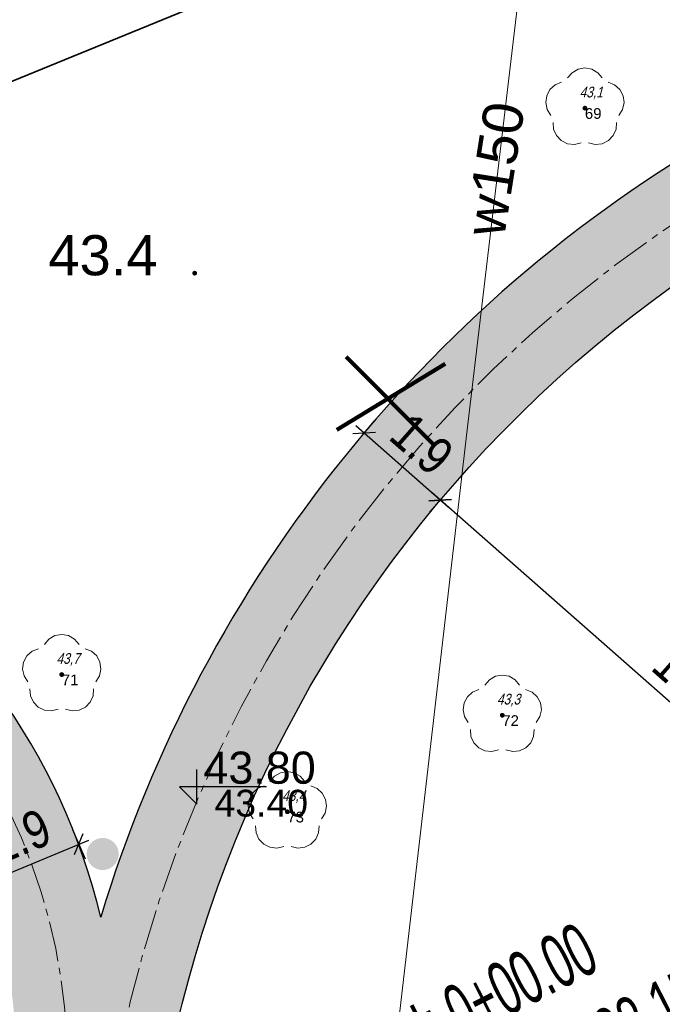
# Model space of a CAD drawing. Header units: metres. Extents: x 0 to 5465380, y 0 to 5925815.
# Tile 76 of 141: x 5463933 to 5463945, y 5925591 to 5925610. Entities that reach past the tile are written whole.
import ezdxf
from ezdxf.enums import TextEntityAlignment as Align

# ---------------------------------------------------------------- set-up
doc = ezdxf.new("R2010")
doc.units = ezdxf.units.M
doc.linetypes.add('CENTER2', pattern=[1.125, 0.75, -0.125, 0.125, -0.125])
for name, color, linetype, lineweight in [('$DR - obrzeże 8x30', 34, 'Continuous', 30), ('$DR - osie ścieżek', 7, 'CENTER2', 15), ('$DR - wyp. chodnik', 44, 'Continuous', 5), ('$DR - zał. arch.', 7, 'Continuous', 13), ('$DR - zał. mapa', 250, 'Continuous', 0), ('0_Nr_Pióra__205', 150, 'Continuous', 200), ('CC_Drzewa_Nr_Pióra__184', 20, 'Continuous', 100)]:
    doc.layers.add(name, color=color, linetype=linetype, lineweight=lineweight)
for name, color, linetype in [('$DR - wymiary', 7, 'Continuous'), ('AecObjExplode_rys 1_Vport_D5A', 7, 'Continuous'), ('AecObjExplode_rys 3_Vport_DDD', 7, 'Continuous'), ('AecObjExplode_rys 4_Vport_E22', 7, 'Continuous'), ('C-DROGI-SYTUACJA-ETYKIETY', 7, 'Continuous'), ('Punkty', 7, 'Continuous'), ('Rzedne', 7, 'Continuous'), ('Teksty', 7, 'Continuous')]:
    doc.layers.add(name, color=color, linetype=linetype)
for name, color, linetype, lineweight, true_color in [('CC_Drzewa', 7, 'Continuous', 18, 0x008000), ('CC_Ogrodzenie', 7, 'FENCELINE12', 35, 0x0a0909), ('CC_Punkt wysokościowy', 7, 'Continuous', 18, 0x0a0909), ('CC_Woda', 5, 'Continuous', 18, 0x0000ff)]:
    doc.layers.add(name, color=color, linetype=linetype, lineweight=lineweight, true_color=true_color)
doc.styles.add('Arial', font='arial.ttf')
doc.styles.add('ARIAL 2', font='ARIALN.TTF')
doc.styles.add('simplex', font='ARIALN.TTF', dxfattribs={"width": 0.7})
doc.styles.get("Standard").update_dxf_attribs({"font": 'arial.ttf'})
doc.linetypes.add('FENCELINE12', pattern='A,15,-0.1,[133,ltypeshp.shx,S=0.35,R=0,X=-0.35,Y=0],-0.1,1', length=16.2)
doc.dimstyles.new('LINIOWY', dxfattribs={"dimtxt": 0.7, "dimasz": 0.3, "dimexe": 0.3, "dimexo": 0, "dimgap": 0.2, "dimtad": 1, "dimzin": 9, "dimdsep": 46, "dimtxsty": 'ARIAL 2', "dimblk": 'OBLIQUE', "dimcen": 0, "dimdle": 0.2, "dimclrd": 7, "dimclre": 7, "dimclrt": 1, "dimadec": 0, "dimazin": 0, "dimtfac": 1, "dimtofl": 0, "dimtmove": 1, "dimatfit": 3, "dimldrblk": 'OBLIQUE', "dimfxl": 0.3, "dimfxlon": 1, "dimtolj": 1, "dimtzin": 1, "dimarcsym": 0})

# ---------------------------------------------------------------- blocks, each defined once
blk = doc.blocks.new('SPDLP')
blk.add_hatch(color=0).paths.add_polyline_path([(-0.09, 0), (-0.085595, -0.027812), (-0.072812, -0.052901), (-0.052901, -0.072812), (-0.027812, -0.085595), (0, -0.09), (0.027812, -0.085595), (0.052901, -0.072812), (0.072812, -0.052901), (0.085595, -0.027812), (0.09, 0), (0.085595, 0.027812), (0.072812, 0.052901), (0.052901, 0.072812), (0.027812, 0.085595), (0, 0.09), (-0.027812, 0.085595), (-0.052901, 0.072812), (-0.072812, 0.052901), (-0.085595, 0.027812)])
at = {"color": 0}
for points in [[(-1.292703, 0.137547), (-1.355024, 0.389802), (-1.327532, 0.648184), (-1.213525, 0.881678), (-1.026689, 1.062258), (-0.78945, 1.168249), (-0.530282, 1.186929)], [(-0.268652, 1.271938), (-0.048001, 1.40916), (0.20623, 1.462858), (0.463525, 1.426585), (0.693003, 1.304695), (0.867117, 1.11182), (0.964971, 0.871109)], [(1.126667, 0.648554), (1.325358, 0.481106), (1.454989, 0.255912), (1.5, 0), (1.454989, -0.255912), (1.325358, -0.481106), (1.126667, -0.648554)], [(-0.530282, -1.186929), (-0.78945, -1.168249), (-1.026689, -1.062258), (-1.213525, -0.881678), (-1.327532, -0.648184), (-1.355024, -0.389802), (-1.292703, -0.137547)], [(0.964971, -0.871109), (0.867117, -1.11182), (0.693003, -1.304695), (0.463525, -1.426585), (0.20623, -1.462858), (-0.048001, -1.40916), (-0.268652, -1.271938)]]:
    blk.add_lwpolyline(points, dxfattribs=at)
blk = doc.blocks.new('GK.6640.1913.2022 szara')
at = {"layer": 'CC_Punkt wysokościowy'}
blk.add_hatch(color=252, dxfattribs=at).paths.add_polyline_path([(5463936.171, 5925604.799, 1), (5463936.081, 5925604.799, 1)])
at = {"layer": 'CC_Ogrodzenie', "color": 252, "ltscale": 0.5}
blk.add_lwpolyline([(5463943.971, 5925612.993), (5463910.773, 5925599.411), (5463902.461, 5925619.832), (5463913.419, 5925624.823), (5463912.083, 5925628.161), (5463917.319, 5925630.513), (5463925.108, 5925613.151), (5463941.081, 5925620.082), (5463943.971, 5925612.993)], dxfattribs=at)
at = {"layer": 'CC_Woda', "color": 252}
blk.add_lwpolyline([(5463986.372, 5925435.989), (5463985.794, 5925452.41), (5463985.559, 5925454.613), (5463977.836, 5925461.506), (5463965.468, 5925472.383), (5463952.819, 5925483.501), (5463936.218, 5925497.405), (5463930.014, 5925502.668), (5463934.175, 5925539.683), (5463935.653, 5925554.059), (5463935.978, 5925558.022), (5463938.527, 5925578.65), (5463941.216, 5925601.871), (5463942.578, 5925613.381), (5463943.685, 5925623.068), (5463945.16, 5925637.812), (5463935.109, 5925649.383), (5463925.974, 5925659.333), (5463923.395, 5925662.125), (5463930.465, 5925665.085), (5463934.831, 5925666.92), (5463936.587, 5925667.623)], dxfattribs=at)
at = {"layer": 'Punkty', "color": 252, "lineweight": 35}
for p in [(5463943.413, 5925607.881), (5463933.643, 5925597.302), (5463941.87, 5925596.542), (5463937.856, 5925594.739)]:
    blk.add_point(p, dxfattribs=at)
at = {"layer": 'CC_Drzewa', "color": 252, "lineweight": 18, "xscale": 0.5, "yscale": 0.5, "rotation": 90}
for p in [(5463943.413, 5925607.881), (5463933.643, 5925597.302), (5463941.87, 5925596.542), (5463937.856, 5925594.739)]:
    blk.add_blockref('SPDLP', p, dxfattribs=at)
at = {"layer": 'CC_Punkt wysokościowy', "color": 252, "lineweight": 0, "style": 'Arial'}
blk.add_text('43.4', height=0.75, dxfattribs=at).set_placement((5463933.392, 5925604.759))
at = {"layer": 'CC_Woda', "color": 252, "lineweight": 0, "style": 'Arial'}
blk.add_text('w150', height=0.75, rotation=81.0535, dxfattribs=at).set_placement((5463941.728, 5925606.745), align=Align.MIDDLE)
at = {"layer": 'Rzedne', "color": 252, "lineweight": 35, "oblique": 15, "width": 0.8}
for s, p in [('43,1', (5463943.313, 5925608.081, 43.149)), ('43,7', (5463933.543, 5925597.502, 43.658)), ('43,3', (5463941.77, 5925596.742, 43.28)), ('43,4', (5463937.756, 5925594.939, 43.35))]:
    blk.add_text(s, height=0.2, dxfattribs=at).set_placement(p)
at = {"layer": 'Teksty', "color": 252, "lineweight": 35}
for s, p in [('69', (5463943.413, 5925607.681, 43.149)), ('71', (5463933.643, 5925597.102, 43.658)), ('72', (5463941.87, 5925596.342, 43.28)), ('73', (5463937.856, 5925594.539, 43.35))]:
    blk.add_text(s, height=0.2, dxfattribs=at).set_placement(p)
blk = doc.blocks.new('świetlica_bezrzecze_PB_PZT oczyszczony')
at = {"layer": '0_Nr_Pióra__205', "linetype": 'Continuous'}
blk.add_hatch(color=256, dxfattribs=at).paths.add_polyline_path([(5463934.107, 5925593.95, 1), (5463934.707, 5925593.95, 1)], flags=0)
at = {"layer": 'CC_Drzewa_Nr_Pióra__184', "linetype": 'Continuous'}
for p, q in [((5463938.781, 5925601.871), (5463940.802, 5925603.108)), ((5463940.604, 5925601.582), (5463938.952, 5925603.234))]:
    blk.add_line(p, q, dxfattribs=at)
blk = doc.blocks.new('kota')
at = {"color": 0, "linetype": 'ByBlock', "lineweight": -2}
for p, q in [((0, 0), (0, 1)), ((2, 0.5), (-0.5, 0.5)), ((-0.5, 0.5), (0, 0))]:
    blk.add_line(p, q, dxfattribs=at)
blk = doc.blocks.new('_OBLIQUE')
at = {"color": 0, "linetype": 'ByBlock'}
blk.add_line((-0.5, -0.5), (0.5, 0.5), dxfattribs=at)
blk = doc.blocks.new('*D25')
at = {"layer": '$DR - wymiary', "color": 7, "lineweight": -2, "transparency": 16777216}
for p, q in [((5463933.846, 5925594.41), (5463934.077, 5925593.857)), ((5463932.001, 5925593.315), (5463934.147, 5925594.211)), ((5463932.281, 5925593.165), (5463932.07, 5925593.669))]:
    blk.add_line(p, q, dxfattribs=at)
at = {"layer": 'Defpoints', "color": 0, "transparency": 16777216}
for p in [(5463933.716, 5925594.724), (5463933.962, 5925594.134), (5463932.281, 5925593.165)]:
    blk.add_point(p, dxfattribs=at)
at = {"layer": '$DR - wymiary', "color": 7, "lineweight": -2, "transparency": 16777216, "xscale": 0.3, "yscale": 0.3, "zscale": 0.3}
for p, rotation in [((5463933.962, 5925594.134), 22.6490007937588), ((5463932.186, 5925593.392), 202.6490007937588)]:
    blk.add_blockref('_OBLIQUE', p, dxfattribs=dict(at, rotation=rotation))
at = {"layer": '$DR - wymiary', "color": 1, "transparency": 16777216, "insert": (5463932.859, 5925594.277), "char_height": 0.7, "attachment_point": 5, "rotation": 22.649, "style": 'ARIAL 2'}
blk.add_mtext('\\A1;1.9', dxfattribs=at)
blk = doc.blocks.new('*D102')
at = {"layer": '$DR - wymiary', "color": 7, "lineweight": -2, "transparency": 16777216}
for p, q in [((5463940.909, 5925600.786), (5463940.512, 5925600.335)), ((5463949.568, 5925592.765), (5463940.56, 5925600.693)), ((5463949.616, 5925593.122), (5463949.22, 5925592.672))]:
    blk.add_line(p, q, dxfattribs=at)
at = {"layer": 'Defpoints', "color": 0, "transparency": 16777216}
for p in [(5463941.045, 5925600.941), (5463940.71, 5925600.561), (5463949.753, 5925593.277)]:
    blk.add_point(p, dxfattribs=at)
at = {"layer": '$DR - wymiary', "color": 7, "lineweight": -2, "transparency": 16777216, "xscale": 0.3, "yscale": 0.3, "zscale": 0.3}
for p, rotation in [((5463940.71, 5925600.561), 138.649235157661), ((5463949.418, 5925592.897), 318.649235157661)]:
    blk.add_blockref('_OBLIQUE', p, dxfattribs=dict(at, rotation=rotation))
at = {"layer": '$DR - wymiary', "color": 1, "transparency": 16777216, "insert": (5463945.433, 5925597.147), "char_height": 0.7, "attachment_point": 5, "rotation": 318.6492, "style": 'ARIAL 2'}
blk.add_mtext('\\A1;11.6', dxfattribs=at)
blk = doc.blocks.new('*D105')
at = {"layer": '$DR - wymiary', "color": 7, "lineweight": -2, "transparency": 16777216}
for p, q in [((5463939.288, 5925601.812), (5463939.486, 5925602.038)), ((5463940.861, 5925600.428), (5463939.138, 5925601.945)), ((5463940.909, 5925600.786), (5463940.512, 5925600.335))]:
    blk.add_line(p, q, dxfattribs=at)
at = {"layer": 'Defpoints', "color": 0, "transparency": 16777216}
for p in [(5463939.288, 5925601.812), (5463939.288, 5925601.812), (5463941.045, 5925600.941)]:
    blk.add_point(p, dxfattribs=at)
at = {"layer": '$DR - wymiary', "color": 7, "lineweight": -2, "transparency": 16777216, "xscale": 0.3, "yscale": 0.3, "zscale": 0.3}
for p, rotation in [((5463939.288, 5925601.812), 138.649235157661), ((5463940.71, 5925600.561), 318.649235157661)]:
    blk.add_blockref('_OBLIQUE', p, dxfattribs=dict(at, rotation=rotation))
at = {"layer": '$DR - wymiary', "color": 1, "transparency": 16777216, "insert": (5463940.367, 5925601.605), "char_height": 0.7, "attachment_point": 5, "rotation": 318.6492, "style": 'ARIAL 2'}
blk.add_mtext('\\A1;1.9', dxfattribs=at)
blk = doc.blocks.new('*D138')
at = {"layer": '$DR - wymiary', "color": 7, "lineweight": -2, "transparency": 16777216}
blk.add_line((5463958.724, 5925585.382), (5463958.724, 5925592.131), dxfattribs=at)
at = {"layer": 'Defpoints', "color": 0, "transparency": 16777216}
for p in [(5463958.724, 5925587.769), (5463958.724, 5925585.382), (0, 0)]:
    blk.add_point(p, dxfattribs=at)
at = {"layer": '$DR - wymiary', "color": 1, "transparency": 16777216, "insert": (5463958.166, 5925590.05), "char_height": 0.7, "attachment_point": 5, "rotation": 90, "style": 'ARIAL 2'}
blk.add_mtext('\\A1;5463958.72', dxfattribs=at)
blk = doc.blocks.new('AecObjExplode_rys 1_Vport_D5A')
at = {"layer": 'C-DROGI-SYTUACJA-ETYKIETY', "color": 1, "linetype": 'Continuous', "lineweight": -3, "insert": (5463936.208, 5925586.102), "char_height": 1, "attachment_point": 7, "rotation": 26.9428, "style": 'simplex'}
blk.add_mtext('POCZĄTEK OSI: 0+00.00\\PX=5925581.49 Y=5463928.15', dxfattribs=at)
blk = doc.blocks.new('AecObjExplode_rys 4_Vport_E22')
at = {"layer": 'C-DROGI-SYTUACJA-ETYKIETY', "color": 1, "linetype": 'Continuous', "lineweight": -3, "insert": (5463936.208, 5925586.102), "char_height": 1, "attachment_point": 7, "rotation": 26.9428, "style": 'simplex'}
blk.add_mtext('POCZĄTEK OSI: 0+00.00\\PX=5925581.49 Y=5463928.15', dxfattribs=at)
blk = doc.blocks.new('AecObjExplode_rys 3_Vport_DDD')
at = {"layer": 'C-DROGI-SYTUACJA-ETYKIETY', "color": 1, "linetype": 'Continuous', "lineweight": -3, "insert": (5463936.208, 5925586.102), "char_height": 1, "attachment_point": 7, "rotation": 26.9428, "style": 'simplex'}
blk.add_mtext('POCZĄTEK OSI: 0+00.00\\PX=5925581.49 Y=5463928.15', dxfattribs=at)

msp = doc.modelspace()

# ---------------------------------------------------------------- hatches: boundary and pattern name
at = {"layer": '$DR - wyp. chodnik'}
h = msp.add_hatch(dxfattribs=at)
h.set_pattern_fill('AR-SAND', color=256, scale=0.01)
h.set_pattern_definition([(37.5, (500, 0), (-0.01600031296, 0.48941323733), [0, -0.38608, 0, -0.4318, 0, -0.41275]), (7.5, (500, 0), (0.44952328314, 0.71682510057), [0, -0.20828, 0, -0.34798, 0, -0.13335]), (327.5, (499.6876, 0), (0.790992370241, 0.001437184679), [0, -0.127, 0, -0.4572, 0, -0.5969]), (317.5, (499.6876, 0), (0.76355645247, 0.22292932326), [0, -0.0635, 0, -0.29972, 0, -0.3429])])
h.paths.add_polyline_path([(5463958.811, 5925573.433, 1.284126), (5463952.971, 5925595.856), (5463945.622, 5925613.63), (5463944.143, 5925613.018), (5463946.37, 5925607.633, 0.194771), (5463934.37, 5925592.77, 0.959366), (5463910.944, 5925588.139, 1.531072), (5463902.406, 5925567.988), (5463893.559, 5925564.306, 0.384254), (5463887.764, 5925552.083), (5463862.231, 5925541.456), (5463863.153, 5925539.241), (5463888.637, 5925549.847), (5463903.669, 5925513.728), (5463903.08, 5925513.225), (5463904.38, 5925511.705), (5463904.595, 5925511.889), (5463910.657, 5925504.009), (5463924.399, 5925502.717), (5463924.162, 5925500.211), (5463926.552, 5925499.986), (5463926.788, 5925502.493), (5463940.548, 5925501.199), (5463939.758, 5925492.8), (5463941.75, 5925492.612), (5463945.889, 5925536.637, 1.642027), (5463958.177, 5925553.955)])
h.paths.add_polyline_path([(5463914.368, 5925570.584, -0.565703), (5463929.546, 5925559.395), (5463926.129, 5925523.186), (5463905.587, 5925514.846), (5463890.146, 5925551.946, -0.414214), (5463894.404, 5925562.275)], flags=16)
h.paths.add_polyline_path([(5463892.202, 5925579.937, -1), (5463912.302, 5925579.937, -1)], flags=16)
h.paths.add_polyline_path([(5463910.621, 5925571.408, 0.241691), (5463914.061, 5925581.767, 0.332), (5463928.141, 5925579.302), (5463928.394, 5925578.805)], flags=16)
h.paths.add_polyline_path([(5463921.709, 5925573.639), (5463929.394, 5925576.838), (5463944.809, 5925546.509), (5463940.735, 5925503.19), (5463926.976, 5925504.484), (5463932.165, 5925559.475, 0.382129)], flags=16)
h.paths.add_polyline_path([(5463912.703, 5925589.968, -1), (5463932.803, 5925589.968, -1)], flags=16)
h.paths.add_polyline_path([(5463929.85, 5925580.354, 0.111618), (5463933.295, 5925584.342, 0.375671), (5463956.374, 5925560.041), (5463956.18, 5925554.068, 0.258572), (5463946.204, 5925548.178)], flags=16)
h.paths.add_polyline_path([(5463947.101, 5925605.865), (5463951.602, 5925594.979, 0.663307), (5463956.814, 5925573.586), (5463956.436, 5925561.944, -0.732242)], flags=16)
h.paths.add_polyline_path([(5463948.674, 5925585.382, -1), (5463968.774, 5925585.382, -1)], flags=16)
h.paths.add_polyline_path([(5463956.118, 5925552.165), (5463955.923, 5925546.165, 8.05786), (5463957.918, 5925545.968), (5463958.115, 5925552.043, -20.041857)], flags=16)
h.paths.add_polyline_path([(5463926.126, 5925521.027), (5463924.587, 5925504.708), (5463911.711, 5925505.919), (5463906.286, 5925512.971)], flags=16)

# ---------------------------------------------------------------- linework, layer by layer
at = {"layer": '$DR - obrzeże 8x30', "flags": 128}
msp.add_lwpolyline([(5463944.143, 5925613.018), (5463946.37, 5925607.633, 0.194771), (5463934.37, 5925592.77, 0.959366), (5463910.944, 5925588.139, 1.531072), (5463902.406, 5925567.988), (5463893.559, 5925564.306, 0.384254), (5463887.764, 5925552.083), (5463852.927, 5925537.584)], format="xyb", dxfattribs=at)
msp.add_lwpolyline([(5463947.101, 5925605.865), (5463951.602, 5925594.979, 0.663307), (5463956.814, 5925573.586), (5463956.436, 5925561.944, -0.732242)], format="xyb", close=True, dxfattribs=at)
at = {"layer": '$DR - osie ścieżek'}
msp.add_circle((5463922.753, 5925589.968), 11, dxfattribs=at)
msp.add_arc((5463958.724, 5925585.382), 24.5, 117.4147, 266.9101, dxfattribs=at)

# ---------------------------------------------------------------- block references
at = {"layer": '$DR - zał. arch.'}
msp.add_blockref('świetlica_bezrzecze_PB_PZT oczyszczony', (0, 0), dxfattribs=at)
at = {"layer": '$DR - zał. mapa'}
msp.add_blockref('GK.6640.1913.2022 szara', (0, 0), dxfattribs=at)
at = {"layer": 'AecObjExplode_rys 1_Vport_D5A'}
msp.add_blockref('AecObjExplode_rys 1_Vport_D5A', (0, 0), dxfattribs=at)
at = {"layer": 'AecObjExplode_rys 3_Vport_DDD'}
msp.add_blockref('AecObjExplode_rys 3_Vport_DDD', (0, 0), dxfattribs=at)
at = {"layer": 'AecObjExplode_rys 4_Vport_E22'}
msp.add_blockref('AecObjExplode_rys 4_Vport_E22', (0, 0), dxfattribs=at)
at = {"layer": 'C-DROGI-SYTUACJA-ETYKIETY', "color": 7, "linetype": 'Continuous', "lineweight": -3, "xscale": 0.6500000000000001, "yscale": 0.6500000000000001, "zscale": 0.6500000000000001}
msp.add_blockref('kota', (5463936.164, 5925594.879), dxfattribs=at)

# ---------------------------------------------------------------- texts
at = {"layer": 'C-DROGI-SYTUACJA-ETYKIETY', "color": 1, "linetype": 'Continuous', "lineweight": -3, "insert": (5463936.289, 5925595.254), "char_height": 0.6, "attachment_point": 7}
msp.add_mtext('43.80', dxfattribs=at)
at = {"layer": 'C-DROGI-SYTUACJA-ETYKIETY', "color": 7, "linetype": 'Continuous', "lineweight": -3, "insert": (5463936.495, 5925594.896), "char_height": 0.5, "attachment_point": 4}
msp.add_mtext('43.40', dxfattribs=at)

# ---------------------------------------------------------------- dimensions: what is measured, and where the dimension line sits
at = {"layer": '$DR - wymiary'}
for base, p1, p2, angle, picture, middle in [((5463939.288, 5925601.812), (5463941.045, 5925600.941), (5463939.288, 5925601.812), 318.6492, '*D105', (5463940.367, 5925601.605)), ((5463933.962, 5925594.134), (5463932.281, 5925593.165), (5463933.716, 5925594.724), 202.649, '*D25', (5463932.859, 5925594.277))]:
    dim = msp.add_linear_dim(base=base, p1=p1, p2=p2, angle=angle, dimstyle='LINIOWY', override={"dimdec": 1}, dxfattribs=at)
    dim.commit()
    dim.dimension.update_dxf_attribs({"geometry": picture, "text_midpoint": middle})
dim = msp.add_aligned_dim(p1=(5463949.753, 5925593.277), p2=(5463941.045, 5925600.941), distance=0.507, dimstyle='LINIOWY', dxfattribs=at)
dim.commit()
dim.dimension.update_dxf_attribs({"geometry": '*D102', "text_midpoint": (5463945.433, 5925597.147)})
dim = msp.add_ordinate_dim(feature_location=(5463958.723835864, 5925585.382389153), offset=(0, 2.386563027), dtype=1, origin=(0, 0), dimstyle='LINIOWY', override={"dimfxlon": 0}, dxfattribs=at)
dim.commit()
dim.dimension.update_dxf_attribs({"geometry": '*D138', "text_midpoint": (5463958.166434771, 5925590.050091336)})

doc.saveas('drawing.dxf')
